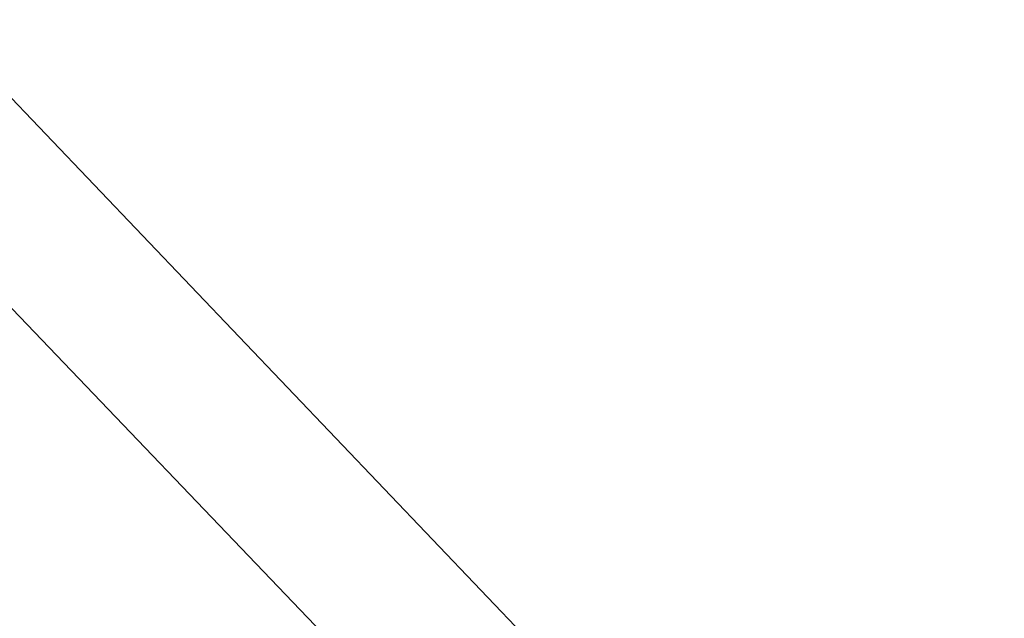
# Model space of a CAD drawing. Extents: x 10527 to 38813, y 13847 to 37526.
# Tile 197 of 256: x 35313.33 to 35315.07, y 36440.12 to 36441.18. Entities that reach past the tile are written whole.
import ezdxf

# ---------------------------------------------------------------- set-up
doc = ezdxf.new("R2010")
doc.units = 0
doc.header["$LTSCALE"] = 0.5
doc.header["$MEASUREMENT"] = 0
doc.linetypes.add('CONTI', pattern=[0])
doc.layers.add('.', color=7, linetype='Continuous', lineweight=15)
doc.layers.add('SIT_L0', color=250, linetype='CONTI')

# ---------------------------------------------------------------- blocks, each defined once
blk = doc.blocks.new('gergrgrre')
at = {"linetype": 'Continuous', "elevation": 1.643}
blk.add_lwpolyline([(359968.1053, 4200751.1484), (360144.8753, 4200568.5984), (360208.9053, 4200501.7684), (360248.1353, 4200449.0884), (360280.3653, 4200400.8684), (360329.3453, 4200345.0084), (360410.6253, 4200285.1884), (360473.1253, 4200218.9984), (360491.2562, 4200199.5414)], dxfattribs=at)
blk = doc.blocks.new('ееееее')
at = {"layer": 'SIT_L0', "color": 250}
blk.add_line((-352.04, 714.7), (-288.38, 647.62), dxfattribs=at)

msp = doc.modelspace()

# ---------------------------------------------------------------- hatches: boundary and pattern name
at = {"layer": '.', "ltscale": 0.149071}
h = msp.add_hatch(color=256, dxfattribs=at)
h.dxf.hatch_style = 1
h.set_gradient(color1=(255, 255, 255), tint=1)
h.paths.add_polyline_path([(35043.2971, 36082.0132), (36343.2971, 36082.0132), (36343.2971, 37217.0132), (35043.2971, 37217.0132)])
h.paths.add_polyline_path([(35058.2971, 37202.0132), (36328.2971, 37202.0132), (36328.2971, 36097.0132), (35058.2971, 36097.0132)], flags=16)

# ---------------------------------------------------------------- block references
at = {"linetype": 'Continuous'}
msp.add_blockref('gergrgrre', (-324846.9437, -4164111.8779), dxfattribs=at)
at = {"color": 0, "rotation": 0.1683458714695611}
msp.add_blockref('ееееее', (35652.5127, 35743.0247), dxfattribs=at)

doc.saveas('drawing.dxf')
